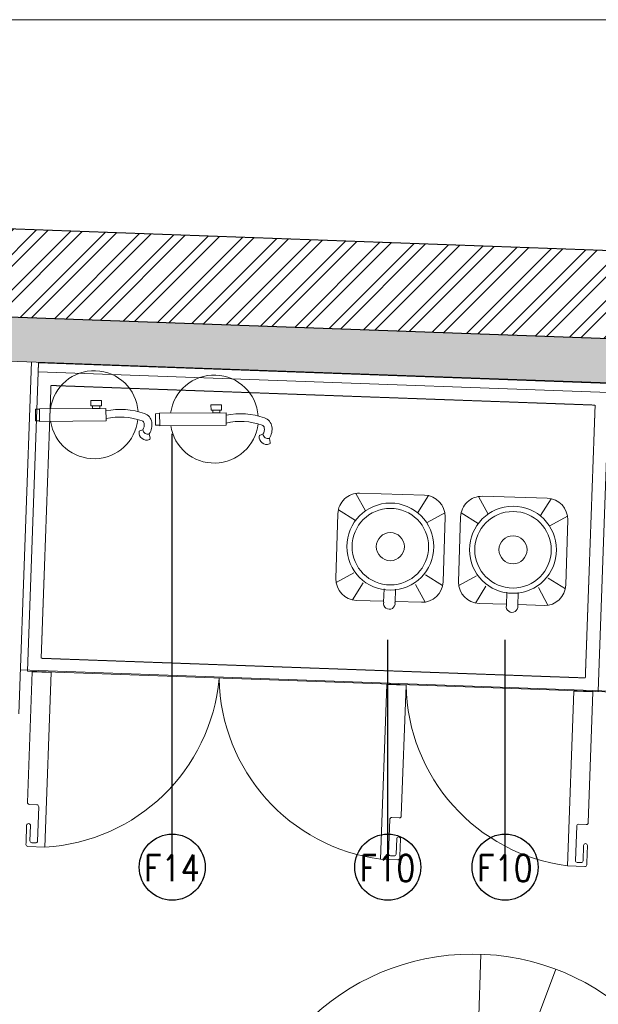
# Model space of a CAD drawing. Header units: millimetres. Extents: x 297264 to 416219, y -77299 to -23696.
# Tile 109 of 187: x 326249 to 327564, y -27393 to -25157. Entities that reach past the tile are written whole.
import ezdxf
from ezdxf.lldxf.tags import DXFTag

# ---------------------------------------------------------------- set-up
doc = ezdxf.new("R2010")
doc.units = ezdxf.units.MM
doc.header["$LTSCALE"] = 2.5
doc.linetypes.add('DASHED', pattern=[19.05, 12.7, -6.35])
for name, color, linetype, lineweight in [('ELEVATION 1', 143, 'Continuous', 18), ('ELEVATION 3', 23, 'Continuous', 13), ('ELEVATION 4', 157, 'Continuous', 9), ('FURNITURES', 30, 'Continuous', 15), ('HATCH LIGHT', 250, 'Continuous', 0), ('HATCH MEDIUM', 251, 'Continuous', 5), ('K Equipment', 30, 'Continuous', 9), ('K Equipment UC', 251, 'Continuous', 5), ('ROOM TEXT', 7, 'Continuous', 5), ('WALL', 132, 'Continuous', 25)]:
    doc.layers.add(name, color=color, linetype=linetype, lineweight=lineweight)
doc.styles.add('MTEXT', font='romans.shx', dxfattribs={"width": 0.85})
doc.styles.get("Standard").update_dxf_attribs({"font": 'GOTHIC.TTF'})
tags = doc.linetypes.add('DOT2', pattern=[3.175, 0, -3.175]).pattern_tags.tags
tags[6:7] = [DXFTag(74, 4), DXFTag(75, 0), DXFTag(340, '0'), DXFTag(46, 1.0), DXFTag(50, 0.0), DXFTag(44, 0.0), DXFTag(45, 0.0)]
tags[4:5] = [DXFTag(74, 4), DXFTag(75, 0), DXFTag(340, '0'), DXFTag(46, 1.0), DXFTag(50, 0.0), DXFTag(44, 0.0), DXFTag(45, 0.0)]
doc.dimstyles.new('AJKD_30', dxfattribs={"dimscale": 30, "dimtxt": 2, "dimasz": 1, "dimexe": 0.8, "dimexo": 0.8, "dimgap": 0.5, "dimtad": 1, "dimdec": 0, "dimzin": 0, "dimdsep": 46, "dimtxsty": 'Standard', "dimblk": 'ARCHTICK', "dimcen": 0.125, "dimclrd": 251, "dimclre": 251, "dimclrt": 42, "dimadec": 0, "dimazin": 0, "dimtfac": 1, "dimtdec": 0, "dimtix": 1, "dimtmove": 0, "dimatfit": 3, "dimfxl": 1, "dimtolj": 1, "dimtzin": 0, "dimarcsym": 1})

# ---------------------------------------------------------------- blocks, each defined once
blk = doc.blocks.new('SDADFGSDF')
for p, q in [((68993, 13820), (68993, 13120)), ((70290.6, 13800), (70290.6, 13120))]:
    blk.add_line(p, q)
for points in [[(70793, 13120), (70793, 13820), (68993, 13820), (68993, 13120)], [(70793, 13800), (70793, 13820), (68993, 13820), (68993, 13800)]]:
    blk.add_lwpolyline(points, close=True)
at = {"linetype": 'DASHED', "ltscale": 0.03}
blk.add_lwpolyline([(70260.4, 13770), (70260.4, 13150), (69023.1, 13150), (69023.1, 13770)], close=True, dxfattribs=at)
for points in [[(69016.8, 12730.5, -0.414214), (69012.5, 12734.9), (69012.5, 12769.6, 0.414214), (69008.2, 12773.9), (69008.2, 12773.9, 0.414214), (69003.8, 12769.6), (69003.8, 12730.5), (69003.8, 12726.2, 0.414214), (69008.2, 12721.9), (69047.2, 12721.9), (69047.2, 13118.8), (69003.8, 13118.8), (69003.8, 12821.6, 0.414214), (69008.2, 12817.3), (69025.5, 12817.3, -0.414214), (69029.8, 12812.9), (69029.8, 12734.9, -0.414214), (69025.5, 12730.5), (69016.8, 12730.5)], [(69840.9, 12730.5, 0.414214), (69845.2, 12734.9), (69845.2, 12769.6, -0.414214), (69849.5, 12773.9), (69849.5, 12773.9, -0.414214), (69853.9, 12769.6), (69853.9, 12730.5), (69853.9, 12726.2, -0.414214), (69849.5, 12721.9), (69810.5, 12721.9), (69810.5, 13118.8), (69853.9, 13118.8), (69853.9, 12821.6, -0.414214), (69849.5, 12817.3), (69832.2, 12817.3, 0.414214), (69827.9, 12812.9), (69827.9, 12734.9, 0.414214), (69832.2, 12730.5), (69840.9, 12730.5)], [(70265.9, 12730.5, 0.414214), (70270.2, 12734.9), (70270.2, 12769.6, -0.414214), (70274.6, 12773.9), (70274.6, 12773.9, -0.414214), (70278.9, 12769.6), (70278.9, 12730.5), (70278.9, 12726.2, -0.414214), (70274.6, 12721.9), (70235.5, 12721.9), (70235.5, 13118.8), (70278.9, 13118.8), (70278.9, 12821.6, -0.414214), (70274.6, 12817.3), (70257.2, 12817.3, 0.414214), (70252.9, 12812.9), (70252.9, 12734.9, 0.414214), (70257.2, 12730.5), (70265.9, 12730.5)]]:
    blk.add_lwpolyline(points, format="xyb")
at = {"linetype": 'DOT2', "ltscale": 0.05}
for centre, start, end in [((69008.1, 13141.3), 275.3193, 356.9359), ((69849.6, 13141.3), 183.0641, 264.6807), ((70274.6, 13141.3), 183.0641, 264.6807)]:
    blk.add_arc(centre, 421.3, start, end, dxfattribs=at)
blk = doc.blocks.new('BLENDOR')
at = {"layer": 'K Equipment', "color": 6}
for p, q in [((35, 300), (58.2, 260.5)), ((43.8, 300.8), (191.4, 300.8)), ((200.1, 300), (176.9, 260.5)), ((-4.2, 105.2), (-4.2, 252.8)), ((-3.4, 261.6), (35.7, 238.6)), ((238.6, 261.6), (199.4, 238.6)), ((239.4, 252.8), (239.4, 192.9)), ((211.6, 192.9), (241.8, 192.9)), ((211.6, 167.1), (241.8, 167.1)), ((239.4, 167.1), (239.4, 105.2)), ((-3.4, 96.5), (35.7, 119.5)), ((238.6, 96.5), (199.4, 119.5)), ((35, 58), (58.2, 97.6)), ((200.1, 58), (176.9, 97.6)), ((191.4, 57.2), (43.8, 57.2))]:
    blk.add_line(p, q, dxfattribs=at)
for radius in [98.9, 86.9, 31.9]:
    blk.add_circle((115.1, 178.5), radius, dxfattribs=at)
for centre, radius, start, end in [((43.8, 252.8), 48, 90, 180), ((191.4, 252.8), 48, 0, 90), ((244.2, 180), 13.1, 259.5146, 100.4854), ((43.8, 105.2), 48, 180, 270), ((191.4, 105.2), 48, 270, 0)]:
    blk.add_arc(centre, radius, start, end, dxfattribs=at)
blk = doc.blocks.new('t')
for p, q in [((119721.4, -21429.1), (119721.4, -20655.6)), ((119721.4, -21429.1), (120009.1, -20711.1)), ((119721.4, -21429.1), (120195.6, -20818)), ((119721.4, -21429.1), (120383.6, -21029.3)), ((118947.9, -21429.1), (120494.9, -21429.1)), ((119721.4, -21429.1), (118988.2, -21675.7)), ((119721.4, -21429.1), (119433.7, -22147.2)), ((119721.4, -21429.1), (119586.6, -22190.8)), ((119721.4, -21429.1), (120200.7, -22036.3))]:
    blk.add_line(p, q)
blk.add_circle((119721.4, -21429.1), 773.5)
blk = doc.blocks.new('_ArchTick')
at = {"color": 0, "linetype": 'ByBlock', "const_width": 0.15}
blk.add_lwpolyline([(-0.5, -0.5), (0.5, 0.5)], dxfattribs=at)
blk = doc.blocks.new('fe')
at = {"color": 1}
for p, q in [((-120.2, 44.7), (-121.9, 54.2)), ((-105.6, 35.2), (-98.9, 37.2))]:
    blk.add_line(p, q, dxfattribs=at)
for points in [[(-22.1, 14.2), (128.9, 14.2), (128.9, -14.2), (-22.1, -14.2)], [(128.9, 13.2), (138.3, 13.2), (138.3, -13.2), (128.9, -13.2)], [(-12, -20.1), (12, -20.1), (12, -32.1), (-12, -32.1)], [(-8.1, -14.2), (8.1, -14.2), (8.1, -20.1), (-8.1, -20.1)]]:
    blk.add_lwpolyline(points, close=True, dxfattribs=at)
for centre, radius, start, end in [((4.8, 0), 100, 8.1407, 173.3121), ((-119.1, 54.8), 2.9, 111.4978, 190.4916), ((-113.9, 41.5), 17.1, 353.9087, 111.4978), ((-117.3, 33.1), 12, 10.1624, 103.7845), ((-87.8, 23.6), 38.6, 146.9735, 188.4436), ((-87.8, 23.6), 21.2, 146.9735, 188.4436), ((-99.7, 40), 2.9, 286.9384, 353.9087), ((-101.6, 21.6), 24.7, 188.4436, 251.142), ((-101.6, 21.6), 7.24, 188.4436, 251.142), ((-53.4, 152.4), 146.6, 249.8567, 282.3504), ((-54.1, 150), 161.6, 249.9338, 281.4511), ((4.8, 0), 100, 183.6164, 351.8593)]:
    blk.add_arc(centre, radius, start, end, dxfattribs=at)

msp = doc.modelspace()

# ---------------------------------------------------------------- hatches: boundary and pattern name
at = {"layer": 'HATCH LIGHT', "true_color": 0x636466}
h = msp.add_hatch(dxfattribs=at)
h.set_pattern_fill('ANSI32', color=251, scale=6)
h.set_pattern_definition([(45, (257511.52, -46725.026), (-40.411153, 40.411153), []), (45, (257538.46, -46725.026), (-40.411153, 40.411153), [])])
h.paths.add_polyline_path([(334654.4, -32590), (334460.4, -32638.8), (334642, -33359.7), (322089.3, -33359.6, -0.000263), (322074.8, -33559.6), (334898.6, -33559.7)])
h.paths.add_polyline_path([(322503.3, -25157.1), (322303.2, -25157.1, -0.011972), (321822, -34256), (322022.5, -34256, 0.01196)])
h.paths.add_polyline_path([(322486.9, -25697.6), (332165.8, -26046.6, 0.003501), (332659.9, -26800.6), (332827.5, -26691.5), (332277.4, -25850.5), (322493.1, -25497.7, -0.000262)])
h = msp.add_hatch(dxfattribs=at)
h.set_pattern_fill('ANSI36', color=251, scale=7)
h.set_pattern_definition([(45, (257511.52, -46725.026), (11.786586, 43.2174826), [55.5625, -11.1125, 0, -11.1125])])
h.paths.add_polyline_path([(328611.9, -26789), (329551.3, -26822.8), (329579, -26053.4), (332110.1, -26144.6), (332576.6, -26856), (332659.9, -26800.6, -0.003501), (332165.8, -26046.6), (329112.9, -25936.7, -0.403697), (329498.5, -26336.4, -1), (328698.5, -26336.4, -0.424809), (329112.9, -25936.7), (325280.4, -25798.4), (325276.8, -25898.3), (328639.7, -26019.5)])

# ---------------------------------------------------------------- linework, layer by layer
at = {"layer": 'ELEVATION 1'}
msp.add_lwpolyline([(332659.9, -26800.6), (332576.6, -26856), (332110.1, -26144.6), (329579, -26053.4), (329551.3, -26822.8), (328611.9, -26789), (328639.7, -26019.5), (325276.8, -25898.3)], dxfattribs=at)
at = {"layer": 'ELEVATION 3'}
msp.add_lwpolyline([(320881.9, -34256), (336444.4, -34256), (336444.4, -25157.1), (320881.9, -25157.1)], close=True, dxfattribs=at)
at = {"layer": 'FURNITURES'}
for p, q in [((326247.3, -26733.8), (326276.2, -25934.3)), ((328614.4, -26719), (326250.9, -26633.8))]:
    msp.add_line(p, q, dxfattribs=at)
at = {"layer": 'WALL'}
msp.add_line((332277.4, -25850.5), (322494.1, -25497.7), dxfattribs=at)
at = {"layer": 'WALL', "flags": 128}
msp.add_lwpolyline([(332827.5, -26691.5), (332659.9, -26800.6, -0.003501), (332165.8, -26046.6), (322486.9, -25697.6)], format="xyb", dxfattribs=at)

# ---------------------------------------------------------------- block references
at = {"layer": 'ELEVATION 3', "rotation": 180.4202872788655}
for p in [(326423.2, -26054.1), (326696.1, -26064)]:
    msp.add_blockref('fe', p, dxfattribs=at)
at = {"layer": 'HATCH MEDIUM', "xscale": -0.6936824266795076, "yscale": 0.6936824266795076, "zscale": 0.6936824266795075, "rotation": 87.93518763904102}
msp.add_blockref('t', (315415, 55714.7), dxfattribs=at)
at = {"layer": 'K Equipment', "rotation": 268.2983913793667}
for p in [(326916.4, -26233.4), (327195.2, -26240.5)]:
    msp.add_blockref('BLENDOR', p, dxfattribs=at)
at = {"layer": 'K Equipment UC', "rotation": 357.9351876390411}
msp.add_blockref('SDADFGSDF', (256845.9, -37261.9), dxfattribs=at)

# ---------------------------------------------------------------- texts
at = {"layer": 'ROOM TEXT', "char_height": 60, "attachment_point": 1, "style": 'MTEXT'}
for s, insert in [('\\A1;\\pxqc;F14', (326509.8, -27053.7, 0.2)), ('\\A1;\\pxqc;F10', (326999.6, -27053.7, 0.2)), ('\\A1;\\pxqc;F10', (327266.3, -27053.7, 0.2))]:
    msp.add_mtext_dynamic_manual_height_columns(s, width=170.917, gutter_width=1.8, heights=[0], dxfattribs=dict(at, insert=insert))

# ---------------------------------------------------------------- leaders
at = {"layer": 'ELEVATION 4'}
for points in [[(326595.8, -27081.7), (326595.9, -26097.4)], [(327085.6, -27081.7), (327085.7, -26565.7)], [(327352.3, -27081.7), (327352.4, -26565.7)]]:
    msp.add_leader(points, dimstyle='AJKD_30', override={"dimasz": 5, "dimgap": 0.5, "dimtad": 0, "dimldrblk": 'DotBlank', "dimfxl": 0.18, "dimfxlon": 1, "dimarcsym": 2}, dxfattribs=at)

doc.saveas('drawing.dxf')
